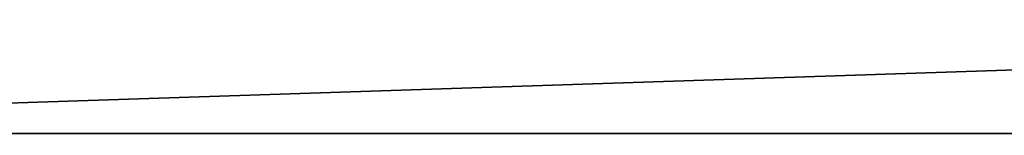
# Model space of a CAD drawing. Header units: millimetres. Extents: x 0 to 800, y -45 to 73.
# Tile 36 of 57: x 25 to 50, y 28.26 to 31.2. Entities that reach past the tile are written whole.
import ezdxf

# ---------------------------------------------------------------- set-up
doc = ezdxf.new("R2010")
doc.units = ezdxf.units.MM
doc.header["$LTSCALE"] = 81.481481
for name, color, linetype in [('29', 7, 'CONTINUOUS'), ('31', 7, 'CONTINUOUS'), ('33', 7, 'CONTINUOUS'), ('35', 7, 'CONTINUOUS')]:
    doc.layers.add(name, color=color, linetype=linetype)

msp = doc.modelspace()

# ---------------------------------------------------------------- linework, layer by layer
at = {"layer": '29', "linetype": 'Continuous'}
for points in [[(800, -44.7, -800), (0, -44.7, -800), (800, 54.7, -800), (800, -44.7, -800)], [(800, 54.7, -800), (0, -44.7, -800), (0, 54.7, -800), (800, 54.7, -800)]]:
    msp.add_3dface(points, dxfattribs=at)
at = {"layer": '31', "linetype": 'Continuous'}
for points in [[(0, 54.7), (800, -44.7), (800, 54.7), (0, 54.7)], [(0, 54.7), (0, -44.7), (800, -44.7), (0, 54.7)]]:
    msp.add_3dface(points, dxfattribs=at)
at = {"layer": '33', "linetype": 'Continuous'}
for points in [[(1.5, 54.7, -798.5), (1.5, 28.31, -798.5), (798.5, 28.31, -798.5), (1.5, 54.7, -798.5)], [(798.5, 54.7, -798.5), (1.5, 54.7, -798.5), (798.5, 28.31, -798.5), (798.5, 54.7, -798.5)]]:
    msp.add_3dface(points, dxfattribs=at)
at = {"layer": '35', "linetype": 'Continuous'}
for points in [[(1.5, 28.31, -1.5), (1.5, 54.7, -1.5), (798.5, 54.7, -1.5), (1.5, 28.31, -1.5)], [(798.5, 28.31, -1.5), (1.5, 28.31, -1.5), (798.5, 54.7, -1.5), (798.5, 28.31, -1.5)]]:
    msp.add_3dface(points, dxfattribs=at)

doc.saveas('drawing.dxf')
